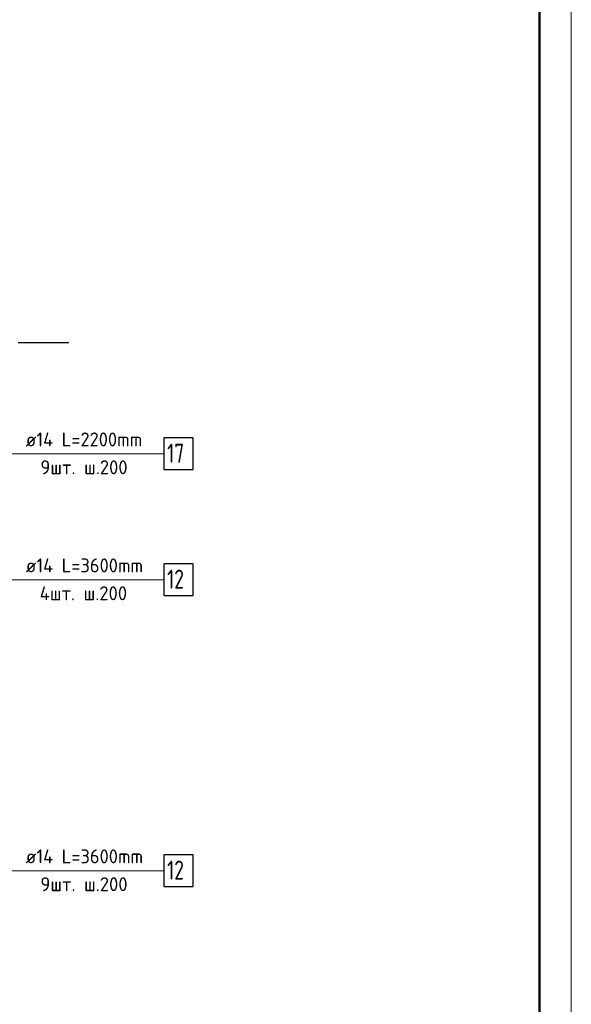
# Model space of a CAD drawing. Header units: millimetres. Extents: x 0 to 43617, y 0 to 59400.
# Tile 18 of 29: x 33299 to 42000, y 14092 to 29632. Entities that reach past the tile are written whole.
import ezdxf

# ---------------------------------------------------------------- set-up
doc = ezdxf.new("R2010")
doc.units = ezdxf.units.MM
doc.linetypes.add('______5', pattern=[1100, 800, -100, 100, -100])
for name, color, linetype, lineweight in [('Standard', 7, 'Continuous', 25), ('ДОП Верх по У', 7, 'Continuous', 25), ('Оси', 40, '______5', 18), ('Позиционная метка номер позиции', 7, 'Continuous', 13)]:
    doc.layers.add(name, color=color, linetype=linetype, lineweight=lineweight)
doc.styles.add('ISOCPEUR', font='txt')

msp = doc.modelspace()

# ---------------------------------------------------------------- linework, layer by layer
at = {"layer": 'Standard', "color": 7, "linetype": 'Continuous', "lineweight": 13, "transparency": 33554687}
msp.add_lwpolyline([(0, 0), (42000, 0), (42000, 59400), (0, 59400), (0, 0)], close=True, dxfattribs=at)
msp.add_lwpolyline([(42000, 59400), (0, 59400), (0, 0), (42000, 0), (42000, 59400)], dxfattribs=at)
msp.add_lwpolyline([(42000, 59400), (0, 59400), (0, 0), (42000, 0), (42000, 59400)], dxfattribs=at)
at = {"layer": 'Standard', "color": 7, "linetype": 'Continuous', "lineweight": 50, "transparency": 33554687}
msp.add_lwpolyline([(2000, 58900), (41500, 58900), (41500, 500), (2000, 500), (2000, 58900)], close=True, dxfattribs=at)
at = {"layer": 'ДОП Верх по У', "color": 7, "linetype": 'Continuous', "lineweight": 13, "transparency": 33554687}
for p, q in [((33374, 22780), (35482, 22780)), ((33374, 20792), (35482, 20792)), ((33374, 16200), (35482, 16200))]:
    msp.add_line(p, q, dxfattribs=at)
at = {"layer": 'ДОП Верх по У', "color": 7, "linetype": 'Continuous', "lineweight": 25, "transparency": 33554687}
for points in [[(35574, 22530), (36034, 22530), (36034, 23030), (35574, 23030), (35574, 22530)], [(35574, 20542), (36034, 20542), (36034, 21042), (35574, 21042), (35574, 20542)], [(35574, 15950), (36034, 15950), (36034, 16450), (35574, 16450), (35574, 15950)]]:
    msp.add_lwpolyline(points, dxfattribs=at)
at = {"layer": 'Оси', "color": 8, "linetype": '______5', "lineweight": -3, "transparency": 33554687}
msp.add_line((34074, 24530), (3600, 24530), dxfattribs=at)
msp.add_line((34074, 24530), (3600, 24530), dxfattribs=at)
at = {"layer": 'Позиционная метка номер позиции', "color": 7, "linetype": 'Continuous', "lineweight": 13, "transparency": 33554687}
for points in [[(29699, 23280), (30199, 22780), (35574, 22780)], [(32574, 20292), (33074, 20792), (35574, 20792)], [(29674, 16700), (30174, 16200), (35574, 16200)]]:
    msp.add_lwpolyline(points, dxfattribs=at)

# ---------------------------------------------------------------- texts
at = {"layer": 'ДОП Верх по У', "color": 7, "linetype": 'Continuous', "lineweight": 13, "transparency": 33554687, "attachment_point": 7, "style": 'ISOCPEUR'}
for s, insert, char_height, width in [('\\W0.96;ø14 L=2200mm ', (33394, 22897), 220, 2172.6), ('\\W0.75;17', (35624, 22640), 300, 472.29), ('\\W0.97;9шт. ш.200 ', (33625, 22457), 220, 1712.32), ('\\W0.96;ø14 L=3600mm ', (33394, 20909), 220, 2172.6), ('\\W0.75;12', (35624, 20652), 300, 472.29), ('\\W0.97;4шт. ш.200 ', (33614, 20469), 220, 1734.41), ('\\W0.96;ø14 L=3600mm ', (33394, 16317), 220, 2172.6), ('\\W0.75;12', (35624, 16060), 300, 472.29), ('\\W0.97;9шт. ш.200 ', (33625, 15877), 220, 1712.32)]:
    msp.add_mtext(s, dxfattribs=dict(at, insert=insert, char_height=char_height, width=width))

doc.saveas('drawing.dxf')
